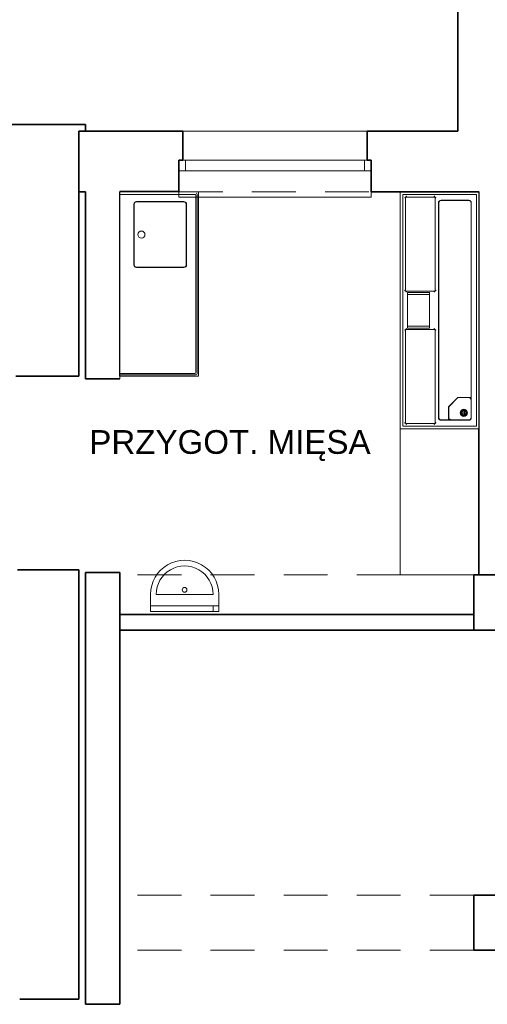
# Model space of a CAD drawing. Header units: millimetres. Extents: x -1249 to 11358, y -460 to 20182.
# Tile 29 of 37: x 4893 to 5248, y 16096 to 16844. Entities that reach past the tile are written whole.
import ezdxf
from ezdxf.enums import TextEntityAlignment as Align

# ---------------------------------------------------------------- set-up
doc = ezdxf.new("R2010")
doc.units = ezdxf.units.MM
doc.linetypes.add('DGN Style 2', pattern=[55.531736, 33.319042, -22.212694])
for name, color, linetype, lineweight in [('dzrwi', 6, 'Continuous', 0), ('inwentaryzacja', 7, 'Continuous', 35), ('OKNA', 3, 'Continuous', 20), ('WYPOSAZENIE', 4, 'Continuous', 0), ('ściana proj. - dział', 255, 'Continuous', 35)]:
    doc.layers.add(name, color=color, linetype=linetype, lineweight=lineweight)
doc.styles.add('jagoda-100', font='arial.ttf', dxfattribs={"height": 18})

# ---------------------------------------------------------------- blocks, each defined once
blk = doc.blocks.new('*U140')
at = {"layer": 'OKNA', "linetype": 'Continuous'}
for p, q in [((-72, 23), (68, 23)), ((71, 1), (-75, 1)), ((-70, -7), (-70, 1)), ((66, -7), (66, 1)), ((71, -7), (-75, -7)), ((-75, -27), (-75, -23)), ((-75, -27), (71, -27)), ((71, -27), (71, -23))]:
    blk.add_line(p, q, dxfattribs=at)
at = {"layer": 'OKNA', "linetype": 'DGN Style 2'}
blk.add_line((-75, -23), (71, -23), dxfattribs=at)

msp = doc.modelspace()

# ---------------------------------------------------------------- linework, layer by layer
at = {"layer": 'dzrwi', "linetype": 'DGN Style 2'}
for p, q in [((5238.125, 16422.417), (4969.125, 16422.417)), ((5238.125, 16179.417), (4969.125, 16179.417)), ((5238.125, 16137.417), (4969.125, 16137.417))]:
    msp.add_line(p, q, dxfattribs=at)
at = {"layer": 'inwentaryzacja'}
for p, q in [((5226.125, 17066.417), (5226.125, 16759.417)), ((4781.125, 16764.417), (4938.125, 16764.417)), ((5017.125, 16759.417), (4938.125, 16759.417)), ((4938.125, 16573.417), (4938.125, 16759.417)), ((5017.125, 16737.417), (5017.125, 16759.417)), ((5157.125, 16759.417), (5226.125, 16759.417)), ((5157.125, 16737.417), (5157.125, 16759.417)), ((5014.125, 16713.417), (5014.125, 16737.417)), ((5014.125, 16737.417), (5017.125, 16737.417)), ((5160.125, 16737.417), (5157.125, 16737.417)), ((5160.125, 16713.417), (5160.125, 16737.417)), ((4943.125, 16713.417), (4938.125, 16713.417)), ((4943.125, 16713.417), (4943.125, 16571.417)), ((4969.125, 16713.643), (5014.125, 16713.643)), ((5160.125, 16713.417), (5242.125, 16713.417)), ((4938.125, 16573.417), (4890.16, 16573.417)), ((4969.125, 16571.417), (4943.125, 16571.417)), ((4938.125, 16426.417), (4891.348, 16426.417)), ((4938.125, 16317.417), (4938.125, 16426.417)), ((4969.125, 16424.417), (4943.125, 16424.417)), ((4943.125, 16424.417), (4943.125, 16203.417)), ((4969.125, 16424.417), (4969.125, 16096.417)), ((5238.125, 16422.417), (5271.125, 16422.417)), ((5238.125, 16422.417), (5238.125, 16380.417)), ((5238.125, 16380.417), (5271.125, 16380.417)), ((4938.125, 16100.417), (4938.125, 16317.417)), ((4943.125, 16203.417), (4943.125, 16096.417)), ((5238.125, 16179.417), (5271.125, 16179.417)), ((5238.125, 16179.417), (5238.125, 16137.417)), ((5238.125, 16137.417), (5271.125, 16137.417)), ((4938.125, 16100.417), (4893.125, 16100.417)), ((4969.125, 16096.417), (4943.125, 16096.417))]:
    msp.add_line(p, q, dxfattribs=at)
at = {"layer": 'inwentaryzacja', "linetype": 'Continuous'}
for p, q in [((5014.125, 16729.417), (5014.125, 16737.417)), ((5160.125, 16729.417), (5160.125, 16737.417))]:
    msp.add_line(p, q, dxfattribs=at)
at = {"layer": 'inwentaryzacja', "linetype": 'DGN Style 2'}
msp.add_line((5238.125, 16380.417), (4969.125, 16380.417), dxfattribs=at)
at = {"layer": 'inwentaryzacja', "flags": 128}
msp.add_lwpolyline([(4938.125, 16764.417), (4943.125, 16764.417), (4943.125, 16759.417)], dxfattribs=at)
at = {"layer": 'WYPOSAZENIE'}
for p, q in [((4968.925, 16713.417), (4968.925, 16573.417)), ((4968.925, 16713.417), (4969.125, 16713.417)), ((4969.125, 16713.417), (4969.125, 16571.417)), ((4969.125, 16573.417), (4969.125, 16713.417)), ((5026.218, 16711.417), (4969.125, 16711.417)), ((5026.925, 16576.124), (5026.925, 16710.71)), ((5027.925, 16575.124), (5027.925, 16711.71)), ((5028.925, 16713.417), (5028.925, 16573.417)), ((5182.325, 16533.417), (5182.325, 16713.417)), ((5182.325, 16713.417), (5242.125, 16713.417)), ((5184.325, 16535.417), (5184.325, 16711.417)), ((5184.325, 16711.417), (5240.325, 16711.417)), ((5240.325, 16711.417), (5240.325, 16535.417)), ((5242.125, 16533.417), (5242.125, 16713.417)), ((5242.125, 16533.417), (5242.125, 16713.417)), ((5242.125, 16713.417), (5242.325, 16713.417)), ((5242.325, 16713.417), (5242.325, 16533.417)), ((4979.925, 16657.917), (4979.925, 16703.917)), ((4979.925, 16657.917), (4979.925, 16703.917)), ((4980.125, 16657.917), (4980.125, 16703.917)), ((5017.925, 16705.917), (4981.925, 16705.917)), ((4981.925, 16705.917), (5017.925, 16705.917)), ((4981.925, 16705.717), (5017.925, 16705.717)), ((5019.725, 16703.917), (5019.725, 16657.917)), ((5019.925, 16703.917), (5019.925, 16657.917)), ((5019.925, 16703.917), (5019.925, 16657.917)), ((5186.325, 16637.917), (5186.325, 16709.417)), ((5186.325, 16709.417), (5208.825, 16709.417)), ((5208.825, 16709.417), (5208.825, 16637.917)), ((5211.325, 16704.917), (5211.325, 16541.917)), ((5211.325, 16704.917), (5211.325, 16541.917)), ((5211.525, 16704.917), (5211.525, 16541.917)), ((5234.325, 16706.917), (5213.325, 16706.917)), ((5234.325, 16706.917), (5213.325, 16706.917)), ((5234.325, 16706.717), (5213.325, 16706.717)), ((5236.125, 16541.917), (5236.125, 16704.917)), ((5236.325, 16704.917), (5236.325, 16541.917)), ((5236.325, 16541.917), (5236.325, 16704.917)), ((5017.925, 16656.117), (4981.925, 16656.117)), ((5017.925, 16655.917), (4981.925, 16655.917)), ((5017.925, 16655.917), (4981.925, 16655.917)), ((5208.825, 16637.917), (5186.325, 16637.917)), ((5187.775, 16636.917), (5204.425, 16636.917)), ((5187.775, 16609.917), (5187.775, 16636.917)), ((5204.425, 16636.917), (5204.425, 16609.917)), ((5204.425, 16635.417), (5187.775, 16635.417)), ((5208.825, 16608.917), (5186.325, 16608.917)), ((5186.325, 16608.917), (5186.325, 16537.417)), ((5187.775, 16611.417), (5204.425, 16611.417)), ((5204.425, 16609.917), (5187.775, 16609.917)), ((5208.825, 16537.417), (5208.825, 16608.917)), ((4968.925, 16573.417), (4969.125, 16573.417)), ((4969.125, 16575.417), (5026.218, 16575.417)), ((5027.218, 16574.417), (4969.125, 16574.417)), ((4969.125, 16573.417), (5028.925, 16573.417)), ((5218.985, 16550.067), (5226.185, 16557.267)), ((5226.185, 16557.117), (5219.135, 16550.067)), ((5226.185, 16557.267), (5235.635, 16557.267)), ((5235.485, 16557.117), (5226.185, 16557.117)), ((5235.485, 16556.117), (5235.485, 16557.117)), ((5235.635, 16556.117), (5235.485, 16556.117)), ((5235.635, 16557.267), (5235.635, 16556.117)), ((5218.985, 16540.617), (5218.985, 16550.067)), ((5219.135, 16550.067), (5219.135, 16540.767)), ((5228.285, 16544.236), (5228.285, 16546.959)), ((5230.125, 16547.397), (5230.125, 16543.797)), ((5230.125, 16547.397), (5231.125, 16547.397)), ((5231.125, 16543.797), (5231.125, 16547.397)), ((5232.285, 16547.736), (5232.285, 16547.09)), ((5213.325, 16540.117), (5234.325, 16540.117)), ((5234.325, 16539.917), (5213.325, 16539.917)), ((5213.325, 16539.917), (5234.325, 16539.917)), ((5220.135, 16540.617), (5218.985, 16540.617)), ((5219.135, 16540.767), (5220.135, 16540.767)), ((5220.135, 16540.767), (5220.135, 16540.617)), ((5231.125, 16543.797), (5230.125, 16543.797)), ((5232.285, 16544.105), (5232.285, 16543.459)), ((5242.125, 16533.417), (5182.325, 16533.417)), ((5182.325, 16533.417), (5242.125, 16533.417)), ((5182.325, 16422.417), (5182.325, 16533.417)), ((5240.325, 16535.417), (5184.325, 16535.417)), ((5186.325, 16537.417), (5208.825, 16537.417)), ((5242.325, 16533.417), (5242.125, 16533.417)), ((5242.125, 16422.417), (5182.325, 16422.417)), ((4992.53, 16399.041), (4992.53, 16407.681)), ((4996.85, 16407.681), (5040.05, 16407.681)), ((5044.37, 16407.681), (5044.37, 16394.7)), ((4992.53, 16399.041), (4992.53, 16394.7)), ((4992.53, 16399.041), (5044.37, 16399.041)), ((5040.162, 16399.041), (5040.162, 16394.7)), ((4992.53, 16394.7), (5044.37, 16394.7))]:
    msp.add_line(p, q, dxfattribs=at)
for centre, major_axis, ratio, start_param, end_param in [((5025.511, 16710.003), (1.225, 1.225), 0.5773503, 5.7595865, 6.8067841), ((5026.511, 16711.003), (1.225, 1.225), 0.5773503, 5.7595865, 6.8067841), ((4981.925, 16703.917), (-1.414, 1.414), 1, -0.7853982, 0.7853982), ((4981.925, 16703.917), (-1.414, 1.414), 1, -0.7853982, 0.7853982), ((4981.925, 16703.917), (1.273, 1.273), 1, 0.7853982, 2.3561945), ((5017.925, 16703.917), (-1.414, 1.414), 1, 3.9269908, 5.4977871), ((5017.925, 16703.917), (-1.414, 1.414), 1, 3.9269908, 5.4977871), ((5017.925, 16703.917), (-1.273, 1.273), 1, 3.9269908, 5.4977871), ((5185.925, 16708.917), (0.141, 0.141), 1, 3.9269908, 10.2101761), ((5186.825, 16709.817), (0.141, 0.141), 1, 3.9269908, 10.2101761), ((5208.325, 16709.817), (0.141, 0.141), 1, 3.9269908, 10.2101761), ((5209.225, 16708.917), (0.141, 0.141), 1, 3.9269908, 10.2101761), ((5213.325, 16704.917), (1.414, 1.414), 1, 0.7853982, 2.3561945), ((5213.325, 16704.917), (1.414, 1.414), 1, 0.7853982, 2.3561945), ((5213.325, 16704.917), (-1.273, 1.273), 1, -0.7853982, 0.7853982), ((5234.325, 16704.917), (-1.414, 1.414), 1, 3.9269908, 5.4977871), ((5234.325, 16704.917), (-1.414, 1.414), 1, 3.9269908, 5.4977871), ((5234.325, 16704.917), (-1.273, 1.273), 1, 3.9269908, 5.4977871), ((4985.625, 16680.917), (-1.909, 1.909), 1, -0.7853982, 5.4977871), ((4981.925, 16657.917), (1.414, 1.414), 1, 2.3561945, 3.9269908), ((4981.925, 16657.917), (1.414, 1.414), 1, 2.3561945, 3.9269908), ((4981.925, 16657.917), (1.273, 1.273), 1, 2.3561945, 3.9269908), ((5017.925, 16657.917), (1.414, 1.414), 1, 3.9269908, 5.4977871), ((5017.925, 16657.917), (-1.273, 1.273), 1, 2.3561945, 3.9269908), ((5017.925, 16657.917), (1.414, 1.414), 1, 3.9269908, 5.4977871), ((5185.925, 16638.417), (0.141, 0.141), 1, 3.9269908, 10.2101761), ((5186.825, 16637.517), (0.141, 0.141), 1, 3.9269908, 10.2101761), ((5208.325, 16637.517), (0.141, 0.141), 1, 3.9269908, 10.2101761), ((5209.225, 16638.417), (0.141, 0.141), 1, 3.9269908, 10.2101761), ((5185.925, 16608.417), (0.141, 0.141), 1, 3.9269908, 10.2101761), ((5186.825, 16609.317), (0.141, 0.141), 1, 3.9269908, 10.2101761), ((5208.325, 16609.317), (0.141, 0.141), 1, 3.9269908, 10.2101761), ((5209.225, 16608.417), (0.141, 0.141), 1, 3.9269908, 10.2101761), ((5025.511, 16576.831), (-1.225, 1.225), 0.5773503, 2.6179939, 3.6651914), ((5026.511, 16575.831), (-1.225, 1.225), 0.5773503, 2.6179939, 3.6651914), ((5230.625, 16545.597), (-1.914, 1.914), 1, 2.3561945, 8.6393798), ((5230.625, 16545.597), (1.578, 1.578), 1, 3.9269908, 10.2101761), ((5230.625, 16545.597), (1.52, 1.52), 1, 3.9269908, 10.2101761), ((5230.625, 16545.597), (-1.379, 1.379), 1, 2.3561945, 8.6393798), ((5230.625, 16545.597), (1.131, 1.131), 1, 1.1032219, 3.6091671), ((5230.625, 16545.597), (1.131, 1.131), 1, 1.1032219, 3.6091671), ((5230.625, 16545.597), (1.061, 1.061), 1, 1.1252351, 3.5871539), ((5230.625, 16545.597), (-1.131, 1.131), 1, 2.6740182, 5.1799634), ((5230.625, 16545.597), (-1.131, 1.131), 1, 2.6740182, 5.1799634), ((5230.625, 16545.597), (-1.061, 1.061), 1, 2.6960314, 5.1579502), ((5213.325, 16541.917), (1.414, 1.414), 1, 2.3561945, 3.9269908), ((5213.325, 16541.917), (1.414, 1.414), 1, 2.3561945, 3.9269908), ((5213.325, 16541.917), (1.273, 1.273), 1, 2.3561945, 3.9269908), ((5234.325, 16541.917), (-1.414, 1.414), 1, 2.3561945, 3.9269908), ((5234.325, 16541.917), (1.273, 1.273), 1, 3.9269908, 5.4977871), ((5234.325, 16541.917), (-1.414, 1.414), 1, 2.3561945, 3.9269908), ((5185.925, 16537.917), (0.141, 0.141), 1, 3.9269908, 10.2101761), ((5186.825, 16537.017), (0.141, 0.141), 1, 3.9269908, 10.2101761), ((5208.325, 16537.017), (0.141, 0.141), 1, 3.9269908, 10.2101761), ((5209.225, 16537.917), (0.141, 0.141), 1, 3.9269908, 10.2101761)]:
    msp.add_ellipse(centre, major_axis=major_axis, ratio=ratio, start_param=start_param, end_param=end_param, dxfattribs=at)
at = {"layer": 'WYPOSAZENIE', "extrusion": (0, 0, -1)}
for centre, major_axis, start_param, end_param in [((5018.45, 16407.681), (-18.328, 18.328), 5.4977871, 8.6393798), ((5018.45, 16407.681), (-15.274, 15.274), 5.4977871, 8.6393798), ((5018.45, 16411.158), (-1.279, 1.279), 3.9269908, 10.2101761)]:
    msp.add_ellipse(centre, major_axis=major_axis, ratio=1, start_param=start_param, end_param=end_param, dxfattribs=at)
at = {"layer": 'ściana proj. - dział'}
for p, q in [((5242.125, 16533.417), (5242.125, 16422.417)), ((4969.125, 16392.417), (5238.125, 16392.417)), ((4969.125, 16380.417), (5238.125, 16380.417))]:
    msp.add_line(p, q, dxfattribs=at)

# ---------------------------------------------------------------- block references
at = {"layer": 'dzrwi', "linetype": 'DGN Style 2'}
msp.add_blockref('*U140', (5089.129, 16736.415), dxfattribs=at)

# ---------------------------------------------------------------- texts
at = {"layer": 'inwentaryzacja', "linetype": 'Continuous', "lineweight": 0, "style": 'jagoda-100'}
msp.add_text('PRZYGOT. MIĘSA ', height=18, rotation=359.999694, dxfattribs=at).set_placement((4946.032, 16523.412), align=Align.MIDDLE_LEFT)

doc.saveas('drawing.dxf')
